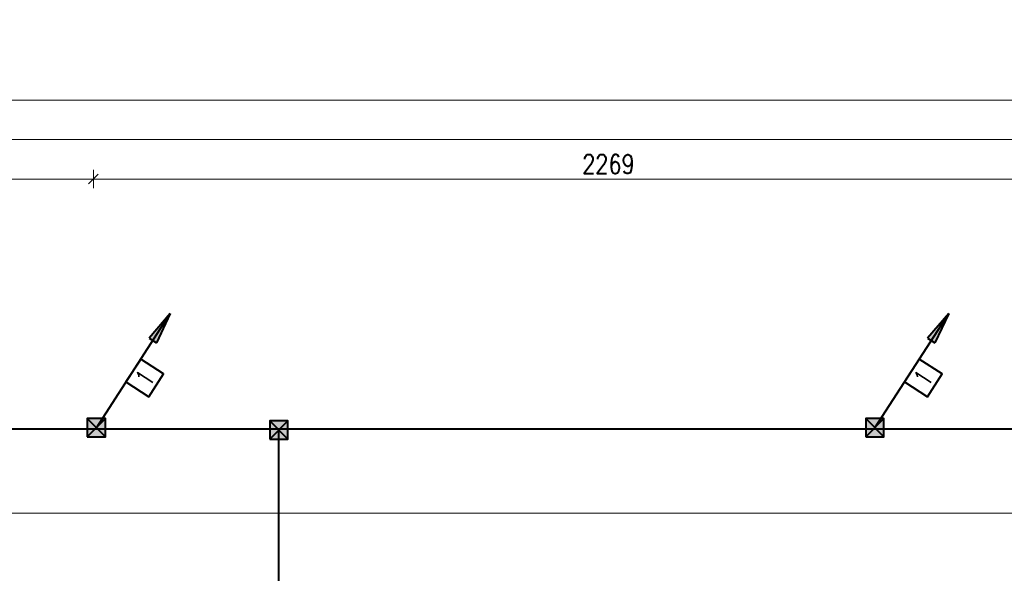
# Model space of a CAD drawing. Header units: millimetres. Extents: x -7955266 to 72030, y -46136 to 9299934.
# Tile 184 of 203: x -5073595 to -5051906, y 6631268 to 6643470. Entities that reach past the tile are written whole.
import ezdxf
from ezdxf.enums import TextEntityAlignment as Align

# ---------------------------------------------------------------- set-up
doc = ezdxf.new("R2010")
doc.units = ezdxf.units.MM
doc.header["$LTSCALE"] = 10
for name, color, linetype, lineweight in [('!XREF', 8, 'Continuous', 5), ('IE_ATRYBUTY_ BLOCK_1', 7, 'Continuous', 25), ('IE_ATRYBUTY_ BLOCK_2', 7, 'Continuous', 18), ('IE_zwody', 140, 'Continuous', 40), ('XREF_E_PRZ24002_rzut dachu$0$0-DACH-ISTN', 8, 'Continuous', 5), ('XREF_E_PRZ24002_rzut dachu$0$DO-HALA-WYMIAR', 8, 'Continuous', 5)]:
    doc.layers.add(name, color=color, linetype=linetype, lineweight=lineweight)
doc.styles.add('ROMANS', font='romans.shx', dxfattribs={"width": 0.8})
doc.styles.add('XREF_E_PRZ24002_rzut dachu$0$CP_ATTR', font='ROMANS.SHX')
doc.styles.add('XREF_E_PRZ24002_rzut dachu$0$ROMANS', font='romans.shx', dxfattribs={"width": 0.8})
doc.dimstyles.new('XREF_E_PRZ24002_rzut dachu$0$STANDARD', dxfattribs={"dimscale": 1.4, "dimtxt": 21, "dimasz": 0.5, "dimexe": 0.2, "dimexo": 0.1, "dimgap": 6, "dimtad": 1, "dimdec": 1, "dimrnd": 0.5, "dimzin": 12, "dimdsep": 46, "dimtxsty": 'XREF_E_PRZ24002_rzut dachu$0$ROMANS', "dimblk1": 'XREF_E_PRZ24002_rzut dachu$0$Q', "dimblk2": 'XREF_E_PRZ24002_rzut dachu$0$Q', "dimsah": 1, "dimcen": 0.5, "dimse1": 1, "dimse2": 1, "dimclrd": 8, "dimclre": 8, "dimclrt": 7, "dimadec": 0, "dimazin": 0, "dimtfac": 1, "dimtdec": 1, "dimtix": 1, "dimtmove": 2, "dimatfit": 3, "dimldrblk": 'XREF_E_PRZ24002_rzut dachu$0$Q', "dimfxl": 1, "dimtolj": 1, "dimtzin": 12, "dimarcsym": 0})

# ---------------------------------------------------------------- blocks, each defined once
blk = doc.blocks.new('XREF_E_PRZ24002_rzut dachu$0$Q')
for p, q in [((10.60660171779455, 10.60660171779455), (-10.60660171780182, -10.60660171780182)), ((0, 19.99999999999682), (0, -20.00000000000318))]:
    blk.add_line(p, q)
blk = doc.blocks.new('*D254')
at = {"layer": 'XREF_E_PRZ24002_rzut dachu$0$DO-HALA-WYMIAR', "color": 8, "lineweight": -2, "transparency": 16777216}
blk.add_line((-268480.6826345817, 268914.3257543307), (-265508.6826345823, 268914.3257543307), dxfattribs=at)
at = {"layer": 'XREF_E_PRZ24002_rzut dachu$0$DO-HALA-WYMIAR', "color": 8, "linetype": 'ByBlock', "lineweight": -2, "transparency": 16777216, "rotation": 180}
blk.add_blockref('XREF_E_PRZ24002_rzut dachu$0$Q', (-268481.6826345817, 268914.3257543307), dxfattribs=at)
at = {"layer": 'XREF_E_PRZ24002_rzut dachu$0$DO-HALA-WYMIAR', "color": 8, "linetype": 'ByBlock', "lineweight": -2, "transparency": 16777216}
blk.add_blockref('XREF_E_PRZ24002_rzut dachu$0$Q', (-265507.6826345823, 268914.3257543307), dxfattribs=at)
at = {"layer": 'XREF_E_PRZ24002_rzut dachu$0$DO-HALA-WYMIAR', "color": 7, "transparency": 16777216, "insert": (-266994.682634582, 268947.3257543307), "char_height": 42, "attachment_point": 5, "style": 'XREF_E_PRZ24002_rzut dachu$0$ROMANS'}
blk.add_mtext('\\A1;2974', dxfattribs=at)
blk = doc.blocks.new('*D255')
at = {"layer": 'XREF_E_PRZ24002_rzut dachu$0$DO-HALA-WYMIAR', "color": 8, "lineweight": -2, "transparency": 16777216}
blk.add_line((-265506.6826345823, 268914.3257543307), (-263239.682634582, 268914.3257543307), dxfattribs=at)
at = {"layer": 'XREF_E_PRZ24002_rzut dachu$0$DO-HALA-WYMIAR', "color": 8, "linetype": 'ByBlock', "lineweight": -2, "transparency": 16777216, "rotation": 180}
blk.add_blockref('XREF_E_PRZ24002_rzut dachu$0$Q', (-265507.6826345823, 268914.3257543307), dxfattribs=at)
at = {"layer": 'XREF_E_PRZ24002_rzut dachu$0$DO-HALA-WYMIAR', "color": 8, "linetype": 'ByBlock', "lineweight": -2, "transparency": 16777216}
blk.add_blockref('XREF_E_PRZ24002_rzut dachu$0$Q', (-263238.682634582, 268914.3257543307), dxfattribs=at)
at = {"layer": 'XREF_E_PRZ24002_rzut dachu$0$DO-HALA-WYMIAR', "color": 7, "transparency": 16777216, "insert": (-264373.1826345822, 268947.3257543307), "char_height": 42, "attachment_point": 5, "style": 'XREF_E_PRZ24002_rzut dachu$0$ROMANS'}
blk.add_mtext('\\A1;2269', dxfattribs=at)
blk = doc.blocks.new('*D256')
at = {"layer": 'XREF_E_PRZ24002_rzut dachu$0$DO-HALA-WYMIAR', "color": 8, "lineweight": -2, "transparency": 16777216}
blk.add_line((-268480.6826345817, 269001.4189297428), (-258174.1825840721, 269001.4189297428), dxfattribs=at)
at = {"layer": 'XREF_E_PRZ24002_rzut dachu$0$DO-HALA-WYMIAR', "color": 8, "linetype": 'ByBlock', "lineweight": -2, "transparency": 16777216, "rotation": 180}
blk.add_blockref('XREF_E_PRZ24002_rzut dachu$0$Q', (-268481.6826345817, 269001.4189297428), dxfattribs=at)
at = {"layer": 'XREF_E_PRZ24002_rzut dachu$0$DO-HALA-WYMIAR', "color": 8, "linetype": 'ByBlock', "lineweight": -2, "transparency": 16777216}
blk.add_blockref('XREF_E_PRZ24002_rzut dachu$0$Q', (-258173.1825840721, 269001.4189297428), dxfattribs=at)
at = {"layer": 'XREF_E_PRZ24002_rzut dachu$0$DO-HALA-WYMIAR', "color": 7, "transparency": 16777216, "insert": (-263327.4326093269, 269034.4189297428), "char_height": 42, "attachment_point": 5, "style": 'XREF_E_PRZ24002_rzut dachu$0$ROMANS'}
blk.add_mtext('\\A1;10308.5', dxfattribs=at)
blk = doc.blocks.new('*D271')
at = {"layer": 'XREF_E_PRZ24002_rzut dachu$0$DO-HALA-WYMIAR', "color": 8, "lineweight": -2, "transparency": 16777216}
blk.add_line((-268497.6826430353, 268178.0013763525), (-258214.1825840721, 268178.0013763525), dxfattribs=at)
at = {"layer": 'XREF_E_PRZ24002_rzut dachu$0$DO-HALA-WYMIAR', "color": 8, "linetype": 'ByBlock', "lineweight": -2, "transparency": 16777216, "rotation": 180}
blk.add_blockref('XREF_E_PRZ24002_rzut dachu$0$Q', (-268498.6826430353, 268178.0013763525), dxfattribs=at)
at = {"layer": 'XREF_E_PRZ24002_rzut dachu$0$DO-HALA-WYMIAR', "color": 8, "linetype": 'ByBlock', "lineweight": -2, "transparency": 16777216}
blk.add_blockref('XREF_E_PRZ24002_rzut dachu$0$Q', (-258213.1825840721, 268178.0013763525), dxfattribs=at)
at = {"layer": 'XREF_E_PRZ24002_rzut dachu$0$DO-HALA-WYMIAR', "color": 7, "transparency": 16777216, "insert": (-263355.9326135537, 268211.0013763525), "char_height": 42, "attachment_point": 5, "style": 'XREF_E_PRZ24002_rzut dachu$0$ROMANS'}
blk.add_mtext('\\A1;10285.5', dxfattribs=at)
blk = doc.blocks.new('*D277')
at = {"layer": 'XREF_E_PRZ24002_rzut dachu$0$DO-HALA-WYMIAR', "color": 8, "lineweight": -2, "transparency": 16777216}
blk.add_line((-258174.1825840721, 269088.5121051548), (-276865.68235375, 269088.5121051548), dxfattribs=at)
at = {"layer": 'XREF_E_PRZ24002_rzut dachu$0$DO-HALA-WYMIAR', "color": 8, "linetype": 'ByBlock', "lineweight": -2, "transparency": 16777216, "rotation": 180}
blk.add_blockref('XREF_E_PRZ24002_rzut dachu$0$Q', (-276866.68235375, 269088.5121051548), dxfattribs=at)
at = {"layer": 'XREF_E_PRZ24002_rzut dachu$0$DO-HALA-WYMIAR', "color": 8, "linetype": 'ByBlock', "lineweight": -2, "transparency": 16777216}
blk.add_blockref('XREF_E_PRZ24002_rzut dachu$0$Q', (-258173.1825840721, 269088.5121051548), dxfattribs=at)
at = {"layer": 'XREF_E_PRZ24002_rzut dachu$0$DO-HALA-WYMIAR', "color": 7, "transparency": 16777216, "insert": (-267519.9324689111, 269121.5121051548), "char_height": 42, "attachment_point": 5, "style": 'XREF_E_PRZ24002_rzut dachu$0$ROMANS'}
blk.add_mtext('\\A1;18693.5', dxfattribs=at)
blk = doc.blocks.new('przewody_odprowadzajace')
h = blk.add_hatch(color=256)
h.dxf.hatch_style = 1
h.paths.add_polyline_path([(580.7397828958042, 987.3926676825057), (620.7513559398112, 961.5625880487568), (813.5496950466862, 1260.213035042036)])
h.paths.add_polyline_path([(660.7629289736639, 935.7325084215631), (813.5496950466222, 1260.213035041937), (620.7513559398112, 961.5625880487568)])
for p, q in [((0, 0), (813.5496950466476, 1260.213035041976)), ((813.5496950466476, 1260.21303504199), (580.7397828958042, 987.3926676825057)), ((813.5496950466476, 1260.21303504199), (660.7629289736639, 935.7325084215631)), ((580.7397828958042, 987.3926676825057), (660.7629289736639, 935.7325084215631))]:
    blk.add_line(p, q)
blk.add_lwpolyline([(577.4624850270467, 341.3752750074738), (740.1724240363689, 593.4178820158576), (488.1298170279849, 756.1278210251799), (325.4198780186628, 504.0852140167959)], close=True)
at = {"layer": 'IE_ATRYBUTY_ BLOCK_1', "style": 'ROMANS', "width": 0.7, "flags": 8}
blk.add_attdef('TYP', text='', height=200, rotation=57.15511997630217, dxfattribs=at).set_placement((532.7961510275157, 548.7515480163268), align=Align.MIDDLE_CENTER)
at = {"layer": 'IE_ATRYBUTY_ BLOCK_2', "style": 'ROMANS', "width": 0.6, "flags": 8}
for tag, p in [('OPIS1', (931.7333529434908, 919.4383499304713)), ('OPIS2', (931.7333529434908, 719.4383499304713))]:
    blk.add_attdef(tag, text='', height=150, dxfattribs=at).set_placement(p, align=Align.CENTER)
blk = doc.blocks.new('polaczenie_skrecane')
blk.add_hatch(color=256).paths.add_polyline_path([(-100.2917648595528, -100.2917648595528), (99.70823514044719, -100.2917648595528), (99.70823514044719, 99.70823514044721), (-100.2917648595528, 99.70823514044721)])
for p, q in [((99.70823514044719, -100.2917648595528), (-100.2917648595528, 99.70823514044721)), ((99.70823514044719, 99.70823514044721), (-100.2917648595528, -100.2917648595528))]:
    blk.add_line(p, q)
blk.add_lwpolyline([(-100.2917648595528, -100.2917648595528), (99.70823514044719, -100.2917648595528), (99.70823514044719, 99.70823514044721), (-100.2917648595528, 99.70823514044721)], close=True)
at = {"layer": 'IE_ATRYBUTY_ BLOCK_1', "style": 'ROMANS', "width": 0.7, "flags": 8}
blk.add_attdef('TYP', text='', height=200, dxfattribs=at).set_placement((-0.2917648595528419, 119.6167062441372), align=Align.CENTER)
at = {"layer": 'IE_ATRYBUTY_ BLOCK_2', "style": 'ROMANS', "width": 0.6, "flags": 8}
for tag, p in [('OPIS1', (-0.2917648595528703, -273.7423123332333)), ('OPIS2', (-0.2917648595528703, -473.7423123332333))]:
    blk.add_attdef(tag, text='', height=150, dxfattribs=at).set_placement(p, align=Align.CENTER)
blk = doc.blocks.new('XREF_E_PRZ24002_rzut dachu')
at = {"layer": 'XREF_E_PRZ24002_rzut dachu$0$0-DACH-ISTN', "linetype": 'ByBlock', "style": 'XREF_E_PRZ24002_rzut dachu$0$CP_ATTR', "flags": 9}
for tag, p, height, width in [('ARTICLE', (-279644.0530858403, 267204.1877945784), 0.01000000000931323, 3.078589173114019), ('OTHER', (-279644.0530858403, 267204.1877945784), 0.01000000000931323, 3.078589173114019), ('PRODUCER', (-279644.0530858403, 267204.1877945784), 0.01000000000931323, 3.078589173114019), ('PRODUCT-TYPE', (-279644.0530858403, 267204.1877945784), 0.01000000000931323, 3.078589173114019), ('FLOW', (-279644.0530858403, 267204.1877945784), 0.01000000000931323, 3.078589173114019), ('NAME', (-279644.0530858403, 267204.1877945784), 0.01000000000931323, 3.078589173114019), ('ARTICLE', (-279398.180961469, 267206.1877945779), 0.01000000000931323, 2.430115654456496), ('OTHER', (-279398.180961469, 267206.1877945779), 0.01000000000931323, 2.430115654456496), ('PRODUCER', (-279398.180961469, 267206.1877945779), 0.01000000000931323, 2.430115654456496), ('PRODUCT-TYPE', (-279398.180961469, 267206.1877945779), 0.01000000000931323, 2.430115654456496), ('FLOW', (-279398.180961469, 267206.1877945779), 0.01000000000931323, 2.430115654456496), ('NAME', (-279398.180961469, 267206.1877945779), 0.01000000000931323, 2.430115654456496), ('ARTICLE', (-279880.8174823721, 267079.3296396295), 0.01000000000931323, 0.5206439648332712), ('OTHER', (-279880.8174823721, 267079.3296396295), 0.01000000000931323, 0.5206439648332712), ('PRODUCER', (-279880.8174823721, 267079.3296396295), 0.01000000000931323, 0.5206439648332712), ('PRODUCT-TYPE', (-279880.8174823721, 267079.3296396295), 0.01000000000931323, 0.5206439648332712), ('FLOW', (-279880.8174823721, 267079.3296396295), 0.01000000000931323, 0.5206439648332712), ('NAME', (-279880.8174823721, 267079.3296396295), 0.01000000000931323, 0.5206439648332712), ('ARTICLE', (-279828.7530858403, 267079.3296396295), 0.0001000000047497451, 0.9999999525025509), ('OTHER', (-279828.7530858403, 267079.3296396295), 0.0001000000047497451, 0.9999999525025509), ('NAME', (-279828.7530858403, 267079.3296396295), 0.0001000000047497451, 0.9999999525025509), ('PRODUCER', (-279828.7530858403, 267079.3296396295), 0.0001000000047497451, 0.9999999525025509), ('PRODUCT-TYPE', (-279828.7530858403, 267079.3296396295), 0.0001000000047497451, 0.9999999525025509), ('FLOW', (-279828.7530858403, 267079.3296396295), 0.0001000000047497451, 0.9999999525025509), ('ARTICLE', (-279558.1809614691, 266590.1117869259), 0.0001000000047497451, 0.9999999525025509), ('NAME', (-279558.1809614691, 266590.1117869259), 0.0001000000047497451, 0.9999999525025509), ('PRODUCER', (-279558.1809614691, 266590.1117869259), 0.0001000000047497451, 0.9999999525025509), ('PRODUCT-TYPE', (-279558.1809614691, 266590.1117869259), 0.0001000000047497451, 0.9999999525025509), ('FLOW', (-279558.1809614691, 266590.1117869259), 0.0001000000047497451, 0.9999999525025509), ('OTHER', (-279558.1809614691, 266590.1117869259), 0.0001000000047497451, 0.9999999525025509), ('ARTICLE', (-280739.2665486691, 251288.9125331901), 0.0001000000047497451, 0.9999999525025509), ('OTHER', (-280739.2665486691, 251288.9125331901), 0.0001000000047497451, 0.9999999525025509), ('NAME', (-280739.2665486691, 251288.9125331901), 0.0001000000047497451, 0.9999999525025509), ('PRODUCER', (-280739.2665486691, 251288.9125331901), 0.0001000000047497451, 0.9999999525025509), ('PRODUCT-TYPE', (-280739.2665486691, 251288.9125331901), 0.0001000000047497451, 0.9999999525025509), ('FLOW', (-280739.2665486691, 251288.9125331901), 0.0001000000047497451, 0.9999999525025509), ('ARTICLE', (-280605.6504863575, 251288.9125333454), 0.0001000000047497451, 0.9999999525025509), ('OTHER', (-280605.6504863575, 251288.9125333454), 0.0001000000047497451, 0.9999999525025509), ('PRODUCER', (-280605.6504863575, 251288.9125333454), 0.0001000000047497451, 0.9999999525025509), ('PRODUCT-TYPE', (-280605.6504863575, 251288.9125333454), 0.0001000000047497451, 0.9999999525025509), ('FLOW', (-280605.6504863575, 251288.9125333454), 0.0001000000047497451, 0.9999999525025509), ('NAME', (-280605.6504863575, 251288.9125333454), 0.0001000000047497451, 0.9999999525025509), ('ARTICLE', (-279957.3813551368, 251288.9125333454), 0.0001000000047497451, 0.9999999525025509), ('OTHER', (-279957.3813551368, 251288.9125333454), 0.0001000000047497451, 0.9999999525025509), ('PRODUCER', (-279957.3813551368, 251288.9125333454), 0.0001000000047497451, 0.9999999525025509), ('PRODUCT-TYPE', (-279957.3813551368, 251288.9125333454), 0.0001000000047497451, 0.9999999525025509), ('FLOW', (-279957.3813551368, 251288.9125333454), 0.0001000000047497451, 0.9999999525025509), ('NAME', (-279957.3813551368, 251288.9125333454), 0.0001000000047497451, 0.9999999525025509)]:
    blk.add_attdef(tag, p, '', height=height, dxfattribs=dict(at, width=width))
for tag, p, height, rotation, width in [('PRODUCT-TYPE', (-279196.1941682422, 267204.1877945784), 0.0001000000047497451, 180, 0.9999999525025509), ('PRODUCER', (-279196.1941682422, 267204.1877945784), 0.0001000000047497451, 180, 0.9999999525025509), ('ARTICLE', (-279196.1941682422, 267204.1877945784), 0.0001000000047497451, 180, 0.9999999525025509), ('OTHER', (-279196.1941682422, 267204.1877945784), 0.0001000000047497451, 180, 0.9999999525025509), ('FLOW', (-279196.1941682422, 267204.1877945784), 0.0001000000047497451, 180, 0.9999999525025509), ('NAME', (-279196.1941682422, 267204.1877945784), 0.0001000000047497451, 180, 0.9999999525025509), ('PRODUCT-TYPE', (-279109.0746550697, 267204.1877945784), 0.01500000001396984, 180, 0.580796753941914), ('PRODUCER', (-279109.0746550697, 267204.1877945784), 0.01500000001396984, 180, 0.580796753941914), ('ARTICLE', (-279109.0746550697, 267204.1877945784), 0.01500000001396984, 180, 0.580796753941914), ('OTHER', (-279109.0746550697, 267204.1877945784), 0.01500000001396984, 180, 0.580796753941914), ('FLOW', (-279109.0746550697, 267204.1877945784), 0.01500000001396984, 180, 0.580796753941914), ('NAME', (-279109.0746550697, 267204.1877945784), 0.01500000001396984, 180, 0.580796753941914), ('PRODUCT-TYPE', (-279015.1693957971, 267206.1877945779), 0.0001000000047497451, 180, 0.9999999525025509), ('PRODUCER', (-279015.1693957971, 267206.1877945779), 0.0001000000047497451, 180, 0.9999999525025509), ('ARTICLE', (-279015.1693957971, 267206.1877945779), 0.0001000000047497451, 180, 0.9999999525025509), ('OTHER', (-279015.1693957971, 267206.1877945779), 0.0001000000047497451, 180, 0.9999999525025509), ('FLOW', (-279015.1693957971, 267206.1877945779), 0.0001000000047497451, 180, 0.9999999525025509), ('NAME', (-279015.1693957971, 267206.1877945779), 0.0001000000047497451, 180, 0.9999999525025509), ('PRODUCT-TYPE', (-278926.2246551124, 267206.1877945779), 0.01500000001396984, 180, 0.5929649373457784), ('PRODUCER', (-278926.2246551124, 267206.1877945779), 0.01500000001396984, 180, 0.5929649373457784), ('ARTICLE', (-278926.2246551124, 267206.1877945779), 0.01500000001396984, 180, 0.5929649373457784), ('OTHER', (-278926.2246551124, 267206.1877945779), 0.01500000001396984, 180, 0.5929649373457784), ('FLOW', (-278926.2246551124, 267206.1877945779), 0.01500000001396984, 180, 0.5929649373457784), ('NAME', (-278926.2246551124, 267206.1877945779), 0.01500000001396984, 180, 0.5929649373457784), ('PRODUCT-TYPE', (-281343.2630320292, 251313.1625331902), 0.0001000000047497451, 180, 0.9999999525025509), ('PRODUCER', (-281343.2630320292, 251313.1625331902), 0.0001000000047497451, 180, 0.9999999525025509), ('ARTICLE', (-281343.2630320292, 251313.1625331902), 0.0001000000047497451, 180, 0.9999999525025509), ('OTHER', (-281343.2630320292, 251313.1625331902), 0.0001000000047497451, 180, 0.9999999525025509), ('NAME', (-281343.2630320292, 251313.1625331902), 0.0001000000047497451, 180, 0.9999999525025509), ('FLOW', (-281343.2630320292, 251313.1625331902), 0.0001000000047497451, 180, 0.9999999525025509), ('PRODUCT-TYPE', (-281440.062336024, 251297.5069951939), 9.999998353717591e-05, 135, 1.000000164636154), ('PRODUCER', (-281440.062336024, 251297.5069951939), 9.999998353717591e-05, 135, 1.000000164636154), ('ARTICLE', (-281440.062336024, 251297.5069951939), 9.999998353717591e-05, 135, 1.000000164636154), ('OTHER', (-281440.062336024, 251297.5069951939), 9.999998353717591e-05, 135, 1.000000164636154), ('FLOW', (-281440.062336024, 251297.5069951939), 9.999998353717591e-05, 135, 1.000000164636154), ('NAME', (-281440.062336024, 251297.5069951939), 9.999998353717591e-05, 135, 1.000000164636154), ('PRODUCT-TYPE', (-281127.8785464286, 251288.9125331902), 0.0001000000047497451, 180, 0.9999999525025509), ('PRODUCER', (-281127.8785464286, 251288.9125331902), 0.0001000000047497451, 180, 0.9999999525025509), ('ARTICLE', (-281127.8785464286, 251288.9125331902), 0.0001000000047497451, 180, 0.9999999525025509), ('OTHER', (-281127.8785464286, 251288.9125331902), 0.0001000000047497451, 180, 0.9999999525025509), ('NAME', (-281127.8785464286, 251288.9125331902), 0.0001000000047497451, 180, 0.9999999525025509), ('FLOW', (-281127.8785464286, 251288.9125331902), 0.0001000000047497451, 180, 0.9999999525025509), ('ARTICLE', (-281411.2902044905, 251268.7348636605), 9.999998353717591e-05, 315, 1.000000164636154), ('NAME', (-281411.2902044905, 251268.7348636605), 9.999998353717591e-05, 315, 1.000000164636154), ('PRODUCER', (-281411.2902044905, 251268.7348636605), 9.999998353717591e-05, 315, 1.000000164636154), ('PRODUCT-TYPE', (-281411.2902044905, 251268.7348636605), 9.999998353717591e-05, 315, 1.000000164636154), ('FLOW', (-281411.2902044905, 251268.7348636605), 9.999998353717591e-05, 315, 1.000000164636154), ('OTHER', (-281411.2902044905, 251268.7348636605), 9.999998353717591e-05, 315, 1.000000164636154)]:
    blk.add_attdef(tag, p, '', height=height, rotation=rotation, dxfattribs=dict(at, width=width))
at = {"layer": 'XREF_E_PRZ24002_rzut dachu$0$0-DACH-ISTN', "linetype": 'ByBlock', "style": 'XREF_E_PRZ24002_rzut dachu$0$CP_ATTR', "text_generation_flag": 4, "width": 0.9999999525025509, "flags": 9}
for tag, p, rotation in [('PRODUCT-TYPE', (-279463.180961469, 267141.1877945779), 90), ('PRODUCER', (-279463.180961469, 267141.1877945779), 90), ('ARTICLE', (-279463.180961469, 267141.1877945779), 90), ('OTHER', (-279463.180961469, 267141.1877945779), 90), ('NAME', (-279463.180961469, 267141.1877945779), 90), ('FLOW', (-279463.180961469, 267141.1877945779), 90), ('PRODUCT-TYPE', (-281127.8785464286, 251288.9125331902), 180), ('PRODUCER', (-281127.8785464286, 251288.9125331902), 180), ('ARTICLE', (-281127.8785464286, 251288.9125331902), 180), ('OTHER', (-281127.8785464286, 251288.9125331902), 180), ('NAME', (-281127.8785464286, 251288.9125331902), 180), ('FLOW', (-281127.8785464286, 251288.9125331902), 180)]:
    blk.add_attdef(tag, p, '', height=0.0001000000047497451, rotation=rotation, dxfattribs=at)
at = {"layer": 'XREF_E_PRZ24002_rzut dachu$0$0-DACH-ISTN', "linetype": 'ByBlock', "style": 'XREF_E_PRZ24002_rzut dachu$0$CP_ATTR', "flags": 9}
for tag, p, height, rotation in [('PRODUCT-TYPE', (-279586.6821856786, 266526.1853309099), 0.002500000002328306, 180), ('PRODUCER', (-279586.6821856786, 266526.1853309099), 0.002500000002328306, 180), ('ARTICLE', (-279586.6821856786, 266526.1853309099), 0.002500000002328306, 180), ('OTHER', (-279586.6821856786, 266526.1853309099), 0.002500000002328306, 180), ('FLOW', (-279586.6821856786, 266526.1853309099), 0.002500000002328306, 180), ('NAME', (-279586.6821856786, 266526.1853309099), 0.002500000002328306, 180), ('ARTICLE', (-281440.062336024, 251297.5069951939), 0.0001, 315), ('NAME', (-281440.062336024, 251297.5069951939), 0.0001, 315), ('PRODUCER', (-281440.062336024, 251297.5069951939), 0.0001, 315), ('PRODUCT-TYPE', (-281440.062336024, 251297.5069951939), 0.0001, 315), ('FLOW', (-281440.062336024, 251297.5069951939), 0.0001, 315), ('OTHER', (-281440.062336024, 251297.5069951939), 0.0001, 315), ('PRODUCT-TYPE', (-281117.0976194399, 251288.9125331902), 0.0001, 180), ('PRODUCER', (-281117.0976194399, 251288.9125331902), 0.0001, 180), ('ARTICLE', (-281117.0976194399, 251288.9125331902), 0.0001, 180), ('OTHER', (-281117.0976194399, 251288.9125331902), 0.0001, 180), ('FLOW', (-281117.0976194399, 251288.9125331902), 0.0001, 180), ('NAME', (-281117.0976194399, 251288.9125331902), 0.0001, 180), ('PRODUCT-TYPE', (-280739.2665486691, 251288.9125331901), 0.0001, 180), ('PRODUCER', (-280739.2665486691, 251288.9125331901), 0.0001, 180), ('ARTICLE', (-280739.2665486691, 251288.9125331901), 0.0001, 180), ('OTHER', (-280739.2665486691, 251288.9125331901), 0.0001, 180), ('FLOW', (-280739.2665486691, 251288.9125331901), 0.0001, 180), ('NAME', (-280739.2665486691, 251288.9125331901), 0.0001, 180), ('PRODUCT-TYPE', (-279957.3813551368, 251288.9125333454), 0.0001, 180), ('PRODUCER', (-279957.3813551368, 251288.9125333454), 0.0001, 180), ('ARTICLE', (-279957.3813551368, 251288.9125333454), 0.0001, 180), ('OTHER', (-279957.3813551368, 251288.9125333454), 0.0001, 180), ('FLOW', (-279957.3813551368, 251288.9125333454), 0.0001, 180), ('NAME', (-279957.3813551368, 251288.9125333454), 0.0001, 180)]:
    blk.add_attdef(tag, p, '', height=height, rotation=rotation, dxfattribs=at)
at = {"layer": 'XREF_E_PRZ24002_rzut dachu$0$0-DACH-ISTN', "linetype": 'ByBlock', "style": 'XREF_E_PRZ24002_rzut dachu$0$CP_ATTR'}
for tag, p, height, flags in [('VAL', (-281520.0315226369, 251451.2538443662), 5e-05, 1), ('NAME', (-281520.0315226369, 251451.2537995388), 5e-05, 1), ('FLOW', (-281520.031525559, 251451.2537610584), 5e-05, 1), ('CHARACTER', (-281520.031525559, 251451.2537214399), 5e-05, 1), ('TEMPERATURE', (-281520.031525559, 251451.253674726), 5e-05, 1), ('NUMBER', (-281520.031525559, 251451.2536351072), 5e-05, 1), ('PRODUCT-TYPE', (-281520.031525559, 251451.2535913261), 5e-05, 1), ('ORDER-NO', (-281520.031525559, 251451.2535455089), 5e-05, 1), ('H', (-281520.0313761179, 251451.2537995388), 5e-05, 1), ('PN', (-281520.0313331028, 251451.2537995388), 5e-05, 1), ('PRODUCER', (-281520.0313379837, 251451.2537610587), 5e-05, 1), ('VOLTAGE', (-281520.0312765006, 251451.253632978), 5e-05, 1), ('ARTICLE', (-281520.0312587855, 251451.2538079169), 5e-05, 1), ('WEIGHT', (-281520.0312379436, 251451.2537194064), 5e-05, 1), ('GROUP', (-281520.0312306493, 251451.2536756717), 5e-05, 1), ('POWER', (-281520.0312296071, 251451.2535403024), 5e-05, 1), ('DN', (-281520.0311316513, 251451.2535850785), 5e-05, 1), ('ARTICLE', (-281343.2630320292, 251313.1625331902), 0.0001, 9), ('NAME', (-281343.2630320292, 251313.1625331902), 0.0001, 9), ('PRODUCER', (-281343.2630320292, 251313.1625331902), 0.0001, 9), ('PRODUCT-TYPE', (-281343.2630320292, 251313.1625331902), 0.0001, 9), ('FLOW', (-281343.2630320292, 251313.1625331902), 0.0001, 9), ('OTHER', (-281343.2630320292, 251313.1625331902), 0.0001, 9), ('ARTICLE', (-281127.8785464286, 251288.9125331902), 0.0001, 9), ('OTHER', (-281127.8785464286, 251288.9125331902), 0.0001, 9), ('NAME', (-281127.8785464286, 251288.9125331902), 0.0001, 9), ('PRODUCER', (-281127.8785464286, 251288.9125331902), 0.0001, 9), ('PRODUCT-TYPE', (-281127.8785464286, 251288.9125331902), 0.0001, 9), ('FLOW', (-281127.8785464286, 251288.9125331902), 0.0001, 9), ('ARTICLE', (-280750.0474756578, 251288.9125331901), 0.0001, 9), ('OTHER', (-280750.0474756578, 251288.9125331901), 0.0001, 9), ('NAME', (-280750.0474756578, 251288.9125331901), 0.0001, 9), ('PRODUCER', (-280750.0474756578, 251288.9125331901), 0.0001, 9), ('PRODUCT-TYPE', (-280750.0474756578, 251288.9125331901), 0.0001, 9), ('FLOW', (-280750.0474756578, 251288.9125331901), 0.0001, 9), ('ARTICLE', (-280647.2665486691, 251288.9125333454), 0.0001, 9), ('OTHER', (-280647.2665486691, 251288.9125333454), 0.0001, 9), ('PRODUCER', (-280647.2665486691, 251288.9125333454), 0.0001, 9), ('PRODUCT-TYPE', (-280647.2665486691, 251288.9125333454), 0.0001, 9), ('FLOW', (-280647.2665486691, 251288.9125333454), 0.0001, 9), ('NAME', (-280647.2665486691, 251288.9125333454), 0.0001, 9), ('ARTICLE', (-281393.6125349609, 251261.4125331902), 0.0001, 9), ('OTHER', (-281393.6125349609, 251261.4125331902), 0.0001, 9), ('NAME', (-281393.6125349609, 251261.4125331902), 0.0001, 9), ('PRODUCER', (-281393.6125349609, 251261.4125331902), 0.0001, 9), ('PRODUCT-TYPE', (-281393.6125349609, 251261.4125331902), 0.0001, 9), ('FLOW', (-281393.6125349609, 251261.4125331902), 0.0001, 9), ('VAL', (-281345.5026802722, 250753.9798198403), 5e-05, 1), ('FLOW', (-281345.5026831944, 250753.9797365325), 5e-05, 1), ('CHARACTER', (-281345.5026831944, 250753.979696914), 5e-05, 1), ('TEMPERATURE', (-281345.5026831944, 250753.9796502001), 5e-05, 1), ('NUMBER', (-281345.5026831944, 250753.9796105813), 5e-05, 1), ('PRODUCT-TYPE', (-281345.5026831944, 250753.9795668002), 5e-05, 1), ('ORDER-NO', (-281345.5026831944, 250753.979520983), 5e-05, 1), ('NAME', (-281345.5026802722, 250753.9797750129), 5e-05, 1), ('H', (-281345.5025337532, 250753.9797750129), 5e-05, 1), ('PRODUCER', (-281345.5024956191, 250753.9797365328), 5e-05, 1), ('PN', (-281345.5024907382, 250753.9797750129), 5e-05, 1), ('VOLTAGE', (-281345.5024341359, 250753.9796084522), 5e-05, 1), ('ARTICLE', (-281345.5024164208, 250753.979783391), 5e-05, 1), ('WEIGHT', (-281345.502395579, 250753.9796948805), 5e-05, 1), ('GROUP', (-281345.5023882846, 250753.9796511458), 5e-05, 1), ('POWER', (-281345.5023872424, 250753.9795157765), 5e-05, 1), ('DN', (-281345.5022892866, 250753.9795605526), 5e-05, 1)]:
    blk.add_attdef(tag, p, '', height=height, dxfattribs=dict(at, flags=flags))
at = {"layer": 'XREF_E_PRZ24002_rzut dachu$0$0-DACH-ISTN', "linetype": 'ByBlock', "style": 'XREF_E_PRZ24002_rzut dachu$0$CP_ATTR', "text_generation_flag": 4, "width": 0.9999999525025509, "flags": 9}
for tag in ['ARTICLE', 'OTHER', 'NAME', 'PRODUCER', 'PRODUCT-TYPE', 'FLOW']:
    blk.add_attdef(tag, (-280739.2665486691, 251288.9125331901), '', height=0.0001000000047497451, dxfattribs=at)
at = {"layer": 'XREF_E_PRZ24002_rzut dachu$0$0-DACH-ISTN', "linetype": 'ByBlock', "style": 'XREF_E_PRZ24002_rzut dachu$0$CP_ATTR', "flags": 9}
for tag, p in [('ORDER-NO', (-280584.3265687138, 251288.164607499)), ('PRODUCER', (-280584.3261833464, 251288.1600992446)), ('GROUP', (-280584.325503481, 251288.175978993)), ('PRODUCT-TYPE', (-280584.3255588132, 251288.1688363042)), ('ARTICLE', (-280584.3252772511, 251288.172336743)), ('NUMBER', (-280584.3250538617, 251288.1795038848)), ('NAME', (-280584.3246751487, 251288.1836389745)), ('TEMPERATURE', (-280584.3145761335, 251288.183491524)), ('FLOW', (-280584.3121592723, 251288.1757186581)), ('CHARACTER', (-280584.3112939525, 251288.172636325)), ('VOLTAGE', (-280584.3065077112, 251288.1607085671)), ('POWER', (-280584.3058639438, 251288.164694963)), ('OTHER', (-280584.3046278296, 251288.179787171)), ('DN', (-280584.2994389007, 251288.1689706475)), ('PN', (-280584.2991510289, 251288.1761193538))]:
    blk.add_attdef(tag, text='', height=0.002, dxfattribs=at).set_placement(p, align=Align.MIDDLE_LEFT)
for tag, height, width, p in [('ORDER-NO', 0.001574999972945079, 1.000000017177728, (-279928.7762760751, 251288.3235417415)), ('PRODUCER', 0.00157500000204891, 0.999999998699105, (-279928.775972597, 251288.3199914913)), ('GROUP', 0.00157500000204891, 0.999999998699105, (-279928.775437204, 251288.332496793)), ('PRODUCT-TYPE', 0.00157500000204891, 0.999999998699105, (-279928.7754807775, 251288.3268719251)), ('ARTICLE', 0.00157500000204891, 0.999999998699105, (-279928.7752590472, 251288.3296285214)), ('NUMBER', 0.00157500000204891, 0.999999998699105, (-279928.7750831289, 251288.3352726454)), ('NAME', 0.00157500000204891, 0.999999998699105, (-279928.7747848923, 251288.3385290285)), ('TEMPERATURE', 0.00157500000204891, 0.999999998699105, (-279928.7668319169, 251288.338412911)), ('FLOW', 0.00157500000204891, 0.999999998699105, (-279928.7649286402, 251288.3322917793)), ('CHARACTER', 0.00157500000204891, 0.999999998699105, (-279928.7642472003, 251288.3298644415)), ('VOLTAGE', 0.00157500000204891, 0.999999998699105, (-279928.7604780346, 251288.3204713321)), ('POWER', 0.00157500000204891, 0.999999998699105, (-279928.759971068, 251288.3236106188)), ('OTHER', 0.00157500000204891, 0.999999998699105, (-279928.7589976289, 251288.335495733)), ('DN', 0.00157500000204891, 0.999999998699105, (-279928.7549113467, 251288.3269777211)), ('PN', 0.00157500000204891, 0.999999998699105, (-279928.7546846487, 251288.3326073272))]:
    blk.add_attdef(tag, text='', height=height, dxfattribs=dict(at, width=width)).set_placement(p, align=Align.MIDDLE_LEFT)
at = {"layer": 'XREF_E_PRZ24002_rzut dachu$0$DO-HALA-WYMIAR'}
for base, p1, p2, picture, middle in [((-276866.68235375, 269088.5121051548), (-258173.1825840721, 268549.644602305, -5.044031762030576e-06), (-276866.68235375, 267647.2529676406, -5.044031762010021e-06), '*D277', (-267519.9324689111, 269121.5121051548)), ((-258173.1825840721, 269001.4189297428, 1.101591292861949e-05), (-268481.6826345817, 268736.7024147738, -5.044031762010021e-06), (-258173.1825840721, 268549.644602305, -5.044031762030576e-06), '*D256', (-263327.4326093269, 269034.4189297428, 1.101591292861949e-05)), ((-265507.6826345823, 268914.3257543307, 1.101591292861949e-05), (-268481.6826345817, 268654.6447043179, -5.044031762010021e-06), (-265507.6826345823, 268622.058168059, 1.101591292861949e-05), '*D254', (-266994.682634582, 268947.3257543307, 1.101591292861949e-05)), ((-263238.682634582, 268914.3257543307, 1.101591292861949e-05), (-265507.6826345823, 268622.058168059, 1.101591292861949e-05), (-263238.682634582, 268600.808168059, -5.044031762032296e-06), '*D255', (-264373.1826345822, 268947.3257543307, 1.101591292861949e-05)), ((-258213.1825840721, 268178.0013763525), (-268498.6826430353, 268363.3302934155, -5.246803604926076e-06), (-258213.1825840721, 268178.6973743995, -5.044031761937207e-06), '*D271', (-263355.9326135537, 268211.0013763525))]:
    dim = blk.add_linear_dim(base=base, p1=p1, p2=p2, dimstyle='XREF_E_PRZ24002_rzut dachu$0$STANDARD', override={"dimscale": 2}, dxfattribs=at)
    dim.commit()
    dim.dimension.update_dxf_attribs({"geometry": picture, "text_midpoint": middle})

msp = doc.modelspace()

# ---------------------------------------------------------------- linework, layer by layer
at = {"layer": 'IE_zwody'}
for p, q in [((-4999020.732677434, 6634447.620839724), (-5101420.863607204, 6634447.620839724, -3.21183282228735e-08)), ((-5067888.205401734, 6541452.73290117, -4.767850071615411e-05), (-5067888.205401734, 6634427.621747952))]:
    msp.add_line(p, q, dxfattribs=at)

# ---------------------------------------------------------------- block references
at = {"layer": '!XREF', "xscale": 10, "yscale": 10, "zscale": 10}
msp.add_blockref('XREF_E_PRZ24002_rzut dachu', (-2416894.037204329, 3950814.317905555, 5.044031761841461e-05), dxfattribs=at)
at = {"layer": 'IE_zwody'}
ref = msp.add_blockref('przewody_odprowadzajace', (-5071905.863045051, 6634477.407348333), dxfattribs=dict(at, xscale=2, yscale=2))
ref.add_attrib('TYP', '1', dxfattribs={"layer": 'IE_ATRYBUTY_ BLOCK_1', "height": 400.0000000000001, "rotation": 57.1551199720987, "style": 'ROMANS', "width": 0.7000000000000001}).set_placement((-5070840.270742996, 6635574.910444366), align=Align.MIDDLE_CENTER)
ref = msp.add_blockref('przewody_odprowadzajace', (-5054755.863046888, 6634477.407348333), dxfattribs=dict(at, xscale=2, yscale=2))
ref.add_attrib('TYP', '1', dxfattribs={"layer": 'IE_ATRYBUTY_ BLOCK_1', "height": 400.0000000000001, "rotation": 57.1551199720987, "style": 'ROMANS', "width": 0.7000000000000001}).set_placement((-5053690.270744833, 6635574.910444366), align=Align.MIDDLE_CENTER)
at = {"layer": 'IE_zwody', "linetype": 'Continuous', "ltscale": 20, "xscale": 2, "yscale": 2, "zscale": 2}
for p in [(-5071906.077318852, 6634477.193074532), (-5067887.621872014, 6634428.205277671), (-5054756.077320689, 6634477.193074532)]:
    msp.add_blockref('polaczenie_skrecane', p, dxfattribs=at)

doc.saveas('drawing.dxf')
